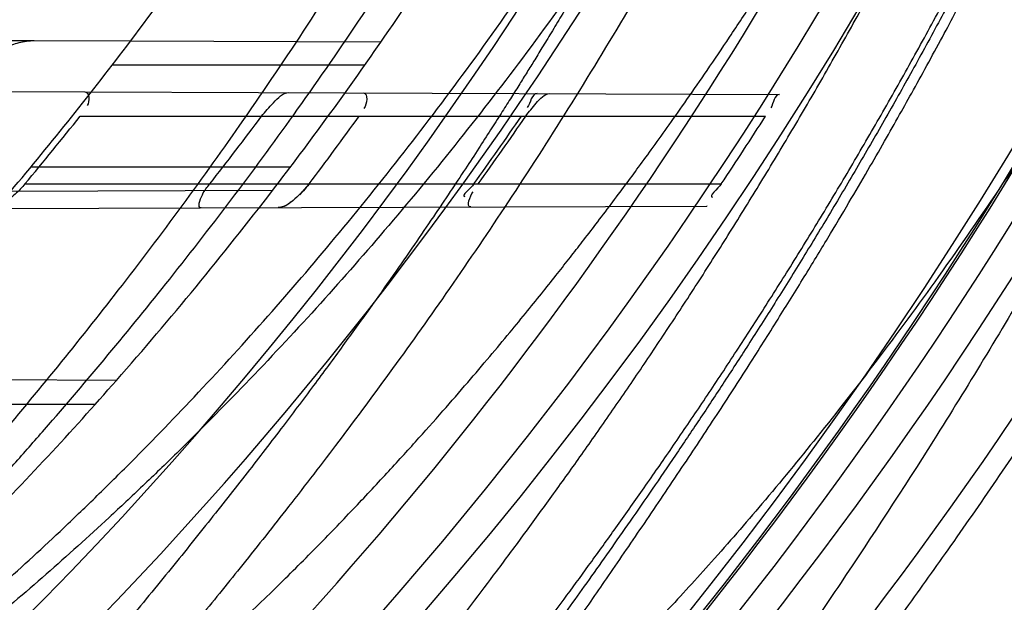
# Model space of a CAD drawing. Header units: millimetres. Extents: x 0 to 297, y 0 to 210.
# Tile 93 of 256: x 145.1397 to 145.2413, y 92.921 to 92.9811. Entities that reach past the tile are written whole.
import ezdxf

# ---------------------------------------------------------------- set-up
doc = ezdxf.new("R2010")
doc.units = ezdxf.units.MM
doc.header["$LTSCALE"] = 16.335
doc.layers.get('0').update_dxf_attribs({"linetype": 'CONTINUOUS'})
for name, color, linetype in [('01_GLOBAL', 7, 'CONTINUOUS'), ('INTFCLR_1', 7, 'CONTINUOUS'), ('INTFCLR_144815', 7, 'CONTINUOUS')]:
    doc.layers.add(name, color=color, linetype=linetype)

msp = doc.modelspace()

# ---------------------------------------------------------------- linework, layer by layer
at = {"color": 7, "linetype": 'Continuous'}
msp.add_circle((145.8748034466, 92.1344639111), 2.66, dxfattribs=at)
at = {"color": 9, "linetype": 'Continuous'}
msp.add_arc((145.8748034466, 92.1344639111), 2.6259090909, 92.9674534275, 177.0325465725, dxfattribs=at)
at = {"layer": '01_GLOBAL', "color": 7, "linetype": 'Continuous'}
msp.add_circle((145.8748034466, 92.1344639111), 2.695, dxfattribs=at)
at = {"layer": 'INTFCLR_1', "color": 9, "linetype": 'Continuous'}
for p, q in [((145.1412333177, 92.9789265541), (145.0881950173, 92.9791116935)), ((145.1769801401, 92.97880177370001), (145.1511386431, 92.9788919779)), ((145.1753095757, 92.9764096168), (145.1492506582, 92.9764096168)), ((145.1464587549, 92.97365831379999), (145.2181096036, 92.9734082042)), ((145.1459618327, 92.97115961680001), (145.2166506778, 92.97115961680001)), ((145.1676501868, 92.9659096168), (145.1408825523, 92.9659096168)), ((145.1402700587, 92.9641596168), (145.2120924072, 92.9641596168)), ((145.1657980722, 92.96347842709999), (145.1387734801, 92.96338409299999)), ((145.1365994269, 92.9616265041), (145.2106055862, 92.96188483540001)), ((145.1497089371, 92.9438969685), (145.1212081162, 92.9439964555)), ((145.14750555, 92.9414096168), (145.1186647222, 92.9414096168))]:
    msp.add_line(p, q, dxfattribs=at)
at = {"layer": 'INTFCLR_1', "color": 6, "linetype": 'Continuous'}
for p, q in [((145.1511386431, 92.9788919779), (145.1412333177, 92.9789265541)), ((145.0766160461, 92.9739021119), (145.1464587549, 92.97365831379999)), ((145.2106359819, 92.9618849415), (145.2106055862, 92.96188483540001))]:
    msp.add_line(p, q, dxfattribs=at)
at = {"layer": 'INTFCLR_1', "color": 7, "linetype": 'Continuous'}
msp.add_line((145.1695747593, 92.9641596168), (145.1685947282, 92.96305691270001), dxfattribs=at)
at = {"layer": 'INTFCLR_1', "color": 6, "linetype": 'Continuous'}
for centre, radius, start, end in [((144.8596077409, 93.1986596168), 0.4224162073, 270, 90.00000002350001), ((144.8596077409, 93.1986596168), 0.4014439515, 270, 90.00000002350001), ((144.8596077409, 93.1986596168), 0.3650864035, 319.8764540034, 322.9895536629), ((144.8596077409, 93.1986596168), 0.3860864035, 322.472557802, 325.2879487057), ((144.8593542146, 93.1983892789), 0.3657557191, 320.1784083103, 321.5917423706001), ((144.8597569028, 93.1988948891), 0.380581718, 321.9186122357, 323.2455153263), ((144.8593760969, 93.1983979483), 0.3887040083, 322.9426850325, 324.2249055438), ((144.8596156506, 93.1986711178), 0.4023581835, 324.3492726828, 325.5667879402), ((144.8597343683, 93.1988908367), 0.4027590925, 324.3517144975, 325.5679906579), ((144.8596146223, 93.1986707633), 0.4233628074, 326.3633123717, 327.4938257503), ((144.8596077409, 93.1986596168), 0.3860864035, 315.5673519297, 318.7108679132)]:
    msp.add_arc(centre, radius, start, end, dxfattribs=at)
at = {"layer": 'INTFCLR_1', "color": 9, "linetype": 'Continuous'}
for radius, start, end in [(0.3650864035, 322.9895536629, 326.7481499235), (0.3860864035, 325.2879487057, 328.7836486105), (0.3860864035, 318.7108679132, 322.472557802)]:
    msp.add_arc((144.8596077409, 93.1986596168), radius, start, end, dxfattribs=at)
at = {"layer": 'INTFCLR_1', "color": 6, "linetype": 'Continuous'}
for points, knots in [([(145.1350652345, 93.4996596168), (145.1342109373, 93.4996596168), (145.1357546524, 93.496718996), (145.1370803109, 93.4950968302), (145.1392467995, 93.49225027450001), (145.1419201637, 93.4890306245), (145.145337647, 93.4849215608), (145.149332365, 93.4801497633), (145.1536170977, 93.4749597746), (145.1578478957, 93.4697443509), (145.1617862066, 93.46477665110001), (145.1654017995, 93.46011427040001), (145.1686896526, 93.45577766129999), (145.1716611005, 93.4517737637), (145.1743369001, 93.4480934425), (145.176743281, 93.4447208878), (145.1789048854, 93.4416366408), (145.1808385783, 93.4388324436), (145.1825660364, 93.4362898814), (145.1841084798, 93.43398792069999), (145.185490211, 93.43189981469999), (145.1867189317, 93.4300221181), (145.1878098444, 93.42833769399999), (145.1887779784, 93.42682907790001), (145.1896459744, 93.4254651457), (145.1906214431, 93.4239206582), (145.191753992, 93.4221107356), (145.1928766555, 93.42029359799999), (145.1938510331, 93.4187005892), (145.1946912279, 93.4173162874), (145.1956155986, 93.415780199), (145.1966371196, 93.4140663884), (145.1977643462, 93.41215452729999), (145.1990081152, 93.4100186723), (145.2003754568, 93.4076384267), (145.201880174, 93.4049787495), (145.2035347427, 93.4020034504), (145.2053542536, 93.39866660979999), (145.2073580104, 93.3949100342), (145.2095596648, 93.3906775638), (145.2119715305, 93.3859042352), (145.214608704, 93.3805105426), (145.2174929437, 93.37438539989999), (145.220642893, 93.36739491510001), (145.2240752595, 93.35936816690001), (145.227802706, 93.35009965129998), (145.2318351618, 93.3392957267), (145.2361179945, 93.3267082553), (145.2403681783, 93.3126841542), (145.2442872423, 93.297814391), (145.2476657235, 93.2827730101), (145.2504753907, 93.2676905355), (145.2527156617, 93.25262667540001), (145.2543982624, 93.2375790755), (145.2555287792, 93.22258324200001), (145.256117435, 93.20762456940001), (145.2561708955, 93.1927266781), (145.2556951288, 93.17787585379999), (145.2546936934, 93.16307401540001), (145.2531693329, 93.1483330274), (145.2511191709, 93.1336232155), (145.2485428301, 93.1189642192), (145.2454275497, 93.1043242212), (145.2417708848, 93.0897217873), (145.2376203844, 93.07535951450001), (145.2332204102, 93.06193527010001), (145.2288852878, 93.0500177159), (145.2248596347, 93.0398394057), (145.2211587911, 93.03109336), (145.2177663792, 93.0235207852), (145.2146668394, 93.01692434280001), (145.2118379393, 93.01114230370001), (145.2092594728, 93.0060543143), (145.2069119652, 93.0015625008), (145.2047820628, 92.99759337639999), (145.2028538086, 92.9940827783), (145.2011073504, 92.9909675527), (145.1995253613, 92.98819559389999), (145.1980916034, 92.985722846), (145.1967959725, 92.9835200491), (145.1956290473, 92.9815607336), (145.1945782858, 92.97981554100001), (145.1936278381, 92.9782521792), (145.1927650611, 92.97684539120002), (145.1919665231, 92.9755535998), (145.1911689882, 92.97427311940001), (145.1903111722, 92.9729060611), (145.1893416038, 92.97137374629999), (145.1882509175, 92.9696663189), (145.1870226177, 92.9677633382), (145.1856376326, 92.96564257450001), (145.1840803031, 92.96328767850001), (145.1823329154, 92.9606826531), (145.1803729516, 92.95780619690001), (145.1781781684, 92.9546380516), (145.1757236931, 92.9511600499), (145.1729902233, 92.94736262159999), (145.1699514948, 92.94322961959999), (145.1665806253, 92.9387466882), (145.1628687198, 92.93392583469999), (145.1588145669, 92.9287817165), (145.1544498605, 92.9233761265), (145.149996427, 92.9179675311), (145.1458273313, 92.912982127), (145.1422457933, 92.9086810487), (145.1394492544, 92.9053205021), (145.1371773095, 92.9023512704), (145.1358081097, 92.9006787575), (145.134193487, 92.8976596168), (145.1350652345, 92.8976596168)], [0, 0, 0, 0, 0.0038604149, 0.007501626, 0.0124785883, 0.0188917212, 0.0268498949, 0.0364677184, 0.0470694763, 0.05724446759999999, 0.0668187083, 0.0757144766, 0.08390537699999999, 0.0914099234, 0.09824517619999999, 0.1044667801, 0.1101313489, 0.1152642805, 0.1198589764, 0.1240215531, 0.1277856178, 0.1311734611, 0.1341617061, 0.1368541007, 0.1392736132, 0.1414672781, 0.1451087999, 0.148921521, 0.1511192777, 0.1535471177, 0.1562389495, 0.1592204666, 0.1625628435, 0.1662680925, 0.1703891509, 0.1749670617, 0.1800766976, 0.185772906, 0.1921414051, 0.1993155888, 0.2073311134, 0.2163077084, 0.2264451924, 0.2379233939, 0.2509534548, 0.2658909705, 0.2830621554, 0.3030578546, 0.3259639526, 0.3492662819, 0.3725305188, 0.395610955, 0.4185782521, 0.4413347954, 0.4640172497, 0.4865192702, 0.5089682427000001, 0.5313242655, 0.5536477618, 0.5759939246, 0.5982772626, 0.6207472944, 0.6432362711, 0.6658996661, 0.6887559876, 0.7107777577, 0.7297237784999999, 0.7460531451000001, 0.7602331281, 0.7726347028, 0.7835467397, 0.7931663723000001, 0.8017211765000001, 0.8093215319, 0.8160683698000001, 0.8220757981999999, 0.8274205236, 0.83220661, 0.8364980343, 0.8403367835, 0.8437547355, 0.8468031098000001, 0.8495420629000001, 0.8520223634, 0.8542604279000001, 0.8564046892, 0.8588391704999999, 0.8615533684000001, 0.8645986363, 0.8679945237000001, 0.8717882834, 0.8760445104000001, 0.8807522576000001, 0.8859628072, 0.8917731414, 0.8981681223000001, 0.9051985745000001, 0.9129160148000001, 0.9213486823, 0.930543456, 0.9404096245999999, 0.9509435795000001, 0.9619432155, 0.9720502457, 0.9803711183, 0.9870628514, 0.9922716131, 0.9960607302, 1, 1, 1, 1]), ([(145.1350652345, 92.8976596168), (145.1360387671, 92.8976596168), (145.1377271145, 92.8987973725), (145.1403228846, 92.9003600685), (145.1432989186, 92.90252257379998), (145.1469787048, 92.9053401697), (145.1513602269, 92.908937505), (145.156189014, 92.9131306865), (145.1610884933, 92.9176135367), (145.16571304, 92.9220446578), (145.1699506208, 92.9262668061), (145.1738079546, 92.93025140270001), (145.1773032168, 92.9339784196), (145.1804624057, 92.93744342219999), (145.1833068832, 92.9406452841), (145.1858602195, 92.9435862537), (145.1881553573, 92.9462860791), (145.1902110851, 92.9487505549), (145.1920499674, 92.95099242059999), (145.1936917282, 92.95302517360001), (145.195161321, 92.95487020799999), (145.1964960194, 92.95656687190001), (145.197810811, 92.9582571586), (145.1992115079, 92.9600798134), (145.2006985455, 92.9620412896), (145.2021699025, 92.9640097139), (145.203615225, 92.9659689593), (145.2051191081, 92.96803560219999), (145.2067839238, 92.9703578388), (145.2086446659, 92.97299707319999), (145.2107239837, 92.976003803), (145.2130437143, 92.9794328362), (145.2156231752, 92.9833409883), (145.2184823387, 92.9877982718), (145.2216518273, 92.99290263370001), (145.2251614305, 92.9987667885), (145.229038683, 93.00552838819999), (145.2333125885, 93.0133695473), (145.2380078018, 93.0225036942), (145.2431555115, 93.03325044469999), (145.2486552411, 93.04576276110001), (145.2541538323, 93.05964751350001), (145.2592951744, 93.0742866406), (145.2638614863, 93.0891255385), (145.2678132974, 93.10401926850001), (145.2711637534, 93.1189518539), (145.2739112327, 93.1338443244), (145.2760779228, 93.14873712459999), (145.2776685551, 93.1635668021), (145.2786982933, 93.17835697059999), (145.2791763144, 93.1930929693), (145.2791102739, 93.20777733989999), (145.2785051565, 93.2224188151), (145.2773642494, 93.2370081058), (145.2756872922, 93.2515514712), (145.2734729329, 93.2660467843), (145.2707211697, 93.28047186), (145.2674209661, 93.2948590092), (145.2635667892, 93.3091902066), (145.259139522, 93.3234820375), (145.254151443, 93.33766185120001), (145.2488018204, 93.351194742), (145.2434345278, 93.3634522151), (145.238408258, 93.3740016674), (145.2338248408, 93.38297495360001), (145.2296571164, 93.3906774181), (145.2258775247, 93.3973229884), (145.2224553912, 93.4030908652), (145.2193628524, 93.40811759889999), (145.216567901, 93.41251817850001), (145.2140471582, 93.4163762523), (145.2117761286, 93.4197682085), (145.209737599, 93.422748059), (145.2079066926, 93.42537326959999), (145.20627007, 93.4276809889), (145.2048016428, 93.4297213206), (145.203482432, 93.43153041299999), (145.202221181, 93.4332394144), (145.2009100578, 93.4349957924), (145.1994654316, 93.43690657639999), (145.1979774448, 93.438847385), (145.1964846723, 93.44076776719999), (145.1949729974, 93.4426876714), (145.1933137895, 93.4447656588), (145.1914604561, 93.4470505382), (145.1893845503, 93.4495659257), (145.1870661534, 93.45232249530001), (145.1844777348, 93.45533473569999), (145.1815962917, 93.45861035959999), (145.1783918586, 93.4621590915), (145.174841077, 93.46597939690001), (145.1709238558, 93.47006182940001), (145.1666153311, 93.47439075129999), (145.1619164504, 93.47892812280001), (145.1569054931, 93.4835493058), (145.1519289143, 93.48790146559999), (145.1473729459, 93.4916672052), (145.1435388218, 93.4946187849), (145.1404516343, 93.4968744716), (145.1377826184, 93.49848721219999), (145.1360568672, 93.4996596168), (145.1350652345, 93.4996596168)], [0, 0, 0, 0, 0.0042187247, 0.0081401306, 0.0133978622, 0.0200459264, 0.0282638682, 0.0379443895, 0.0477615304, 0.05703690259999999, 0.0656973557, 0.0736821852, 0.0810680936, 0.0878383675, 0.0940009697, 0.0996271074, 0.1047154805, 0.1093563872, 0.1135342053, 0.1172803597, 0.1206792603, 0.1237557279, 0.1266349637, 0.1299589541, 0.1337168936, 0.1373013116, 0.1406085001, 0.1442672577, 0.148377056, 0.1529904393, 0.1582606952, 0.164218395, 0.1709303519, 0.1785521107, 0.1871652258, 0.1969659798, 0.2081658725, 0.2209392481, 0.2356613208, 0.2526660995, 0.2725685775, 0.2948769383, 0.3173640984, 0.3397873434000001, 0.3621386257, 0.3841211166, 0.4060891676, 0.4277469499, 0.4493218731, 0.470705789, 0.4919793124, 0.5131981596, 0.5343255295, 0.5554668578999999, 0.5765984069, 0.5977513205, 0.6189954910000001, 0.6402209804, 0.6617015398, 0.6832900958, 0.7050415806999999, 0.7268239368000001, 0.7463339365, 0.7630160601, 0.7774553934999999, 0.7899931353, 0.8009638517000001, 0.8105830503, 0.8190545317, 0.8265380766, 0.8331730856, 0.8390248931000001, 0.8442268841, 0.8488182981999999, 0.8528943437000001, 0.8564866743, 0.8597116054, 0.8625968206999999, 0.8656908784, 0.8692094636, 0.8729771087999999, 0.8762884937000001, 0.879749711, 0.8835661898, 0.8878115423, 0.8924986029, 0.8976989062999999, 0.9034198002, 0.9097088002, 0.9166034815, 0.9241390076, 0.9323094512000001, 0.9411199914, 0.9506041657, 0.9606137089, 0.9706541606, 0.9792553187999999, 0.9862062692, 0.9916647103, 0.9957028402, 1, 1, 1, 1]), ([(145.1412333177, 92.9789265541), (145.1406944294, 92.9789284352), (145.1396422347, 92.97876100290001), (145.1381871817, 92.9782535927), (145.1368085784, 92.97751847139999), (145.1359792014, 92.9768472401), (145.1356249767, 92.9764096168)], [0, 0, 0, 0, 0.256782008, 0.5014535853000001, 0.7317217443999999, 1, 1, 1, 1]), ([(145.1646816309, 92.97115961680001), (145.1650489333, 92.97165142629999), (145.1658699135, 92.97250646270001), (145.1668640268, 92.9735870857), (145.1675019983, 92.9735848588)], [0, 0, 0, 0, 0.4903558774, 1, 1, 1, 1]), ([(145.1919291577, 92.97115961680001), (145.1922500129, 92.9716276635), (145.1929667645, 92.9724332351), (145.193839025, 92.9734929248), (145.194419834, 92.9734908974)], [0, 0, 0, 0, 0.4941877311, 1, 1, 1, 1]), ([(145.1402700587, 92.9641596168), (145.1399619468, 92.9637900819), (145.139279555, 92.9630838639), (145.1380988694, 92.96218059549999), (145.1371380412, 92.9616283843), (145.1365994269, 92.9616265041)], [0, 0, 0, 0, 0.3185512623, 0.6433889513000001, 1, 1, 1, 1]), ([(145.1584538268, 92.9617027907), (145.1580035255, 92.96170121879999), (145.1586083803, 92.96333856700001), (145.1590498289, 92.9638068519), (145.1593262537, 92.9641596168)], [0, 0, 0, 0, 0.5011892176, 1, 1, 1, 1])]:
    msp.add_open_spline(points, degree=3, knots=knots, dxfattribs=at)
at = {"layer": 'INTFCLR_1', "color": 9, "linetype": 'Continuous'}
for points, knots in [([(145.212649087, 93.3291841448), (145.2158606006, 93.32000478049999), (145.2216925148, 93.3011419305), (145.227244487, 93.2768964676), (145.2299856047, 93.2607035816), (145.2310878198, 93.25306455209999), (145.2317778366, 93.2479244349), (145.2334659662, 93.23376490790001), (145.2350886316, 93.2104154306), (145.2348602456, 93.1869830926), (145.2340091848, 93.1726576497), (145.2336200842, 93.16742997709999), (145.2329629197, 93.1596496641), (145.2311506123, 93.1430826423), (145.226931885, 93.1181043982), (145.2217743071, 93.0973620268), (145.21827327, 93.08545778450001), (145.2168531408, 93.08078963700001), (145.2142959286, 93.0727821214), (145.2088936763, 93.057325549), (145.2002622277, 93.03625645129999), (145.191382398, 93.0181651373), (145.1856550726, 93.0076054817), (145.1835773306, 93.0038810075), (145.1804900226, 92.9984473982), (145.1738400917, 92.9872483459), (145.1632874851, 92.971132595), (145.150351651, 92.9535411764), (145.1410235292, 92.94206533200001), (145.1356460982, 92.935766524), (145.133618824, 92.9334156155), (145.1301975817, 92.9295053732), (145.1238773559, 92.9224693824), (145.116999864, 92.9151404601), (145.1107938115, 92.9086516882), (145.1070749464, 92.9047482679), (145.1041227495, 92.9015610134), (145.102218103, 92.89935461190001), (145.1011689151, 92.89795985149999), (145.1007337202, 92.8972197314), (145.1004699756, 92.8966887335), (145.1005812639, 92.8959977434), (145.1020539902, 92.8962982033), (145.1036740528, 92.8970747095), (145.1066075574, 92.8986606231), (145.1094057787, 92.90044308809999), (145.1117034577, 92.9019742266), (145.1131778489, 92.902988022), (145.1156556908, 92.9047222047), (145.1196186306, 92.9076236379), (145.1251563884, 92.91192845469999), (145.1334349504, 92.9187409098), (145.1408444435, 92.92538609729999), (145.1473278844, 92.9316038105), (145.1519747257, 92.9361897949), (145.1603493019, 92.94482450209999), (145.1722854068, 92.9582894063), (145.1863008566, 92.9761921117), (145.1963364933, 92.9908581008), (145.2023017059, 93.0003963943), (145.2045040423, 93.0040202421), (145.2078179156, 93.0095804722), (145.2148947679, 93.0220651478), (145.2249952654, 93.0423300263), (145.2319439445, 93.0592659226), (145.2351676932, 93.0680380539)], [0, 0, 0, 0, 0.0419354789, 0.08505031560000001, 0.1071497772, 0.1127379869, 0.1183317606, 0.1295131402, 0.1742263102, 0.2191466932, 0.230445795, 0.2361065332, 0.241751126, 0.2641147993, 0.3079545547, 0.3508736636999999, 0.3561840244, 0.3614616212, 0.3719139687, 0.3924297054, 0.4320526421, 0.4700131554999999, 0.4792642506, 0.483852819, 0.4884035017, 0.5062126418, 0.5400088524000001, 0.5714206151, 0.6003317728, 0.6037560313, 0.6071340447, 0.6137178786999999, 0.6261602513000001, 0.6479155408, 0.6570536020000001, 0.6648783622, 0.6711643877, 0.6757843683, 0.6774462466, 0.6786751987, 0.6794900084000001, 0.6799813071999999, 0.6813020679, 0.6842478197, 0.6888651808, 0.6950795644, 0.6987591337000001, 0.70073729, 0.7027989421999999, 0.7117993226, 0.7219139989, 0.7330405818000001, 0.7580265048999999, 0.7648041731, 0.7717766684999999, 0.7861782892, 0.816667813, 0.8493175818, 0.8841610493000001, 0.8932352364, 0.8978283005, 0.9024468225, 0.9211469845, 0.9596997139, 1, 1, 1, 1]), ([(145.1053256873, 92.89765960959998), (145.1051880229, 92.89765962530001), (145.1048509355, 92.897726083), (145.1048682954, 92.89833203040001), (145.1052289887, 92.89895544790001), (145.1058526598, 92.8998820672), (145.1068032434, 92.9010353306), (145.1086356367, 92.9031125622), (145.110803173, 92.9053838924), (145.113215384, 92.90786955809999), (145.1159839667, 92.9106973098), (145.1217014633, 92.91652117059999), (145.1287122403, 92.92380461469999), (145.1351564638, 92.9308006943), (145.1386445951, 92.9346890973), (145.1407113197, 92.9370268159), (145.1461908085, 92.9432875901), (145.1556953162, 92.95469486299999), (145.1688811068, 92.972191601), (145.1796415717, 92.9882287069), (145.1864241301, 92.99937733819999), (145.1895721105, 93.0047852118), (145.1916900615, 93.00849100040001), (145.1975256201, 93.0189931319), (145.2065751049, 93.0369888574), (145.2153782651, 93.057964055), (145.2208882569, 93.0733543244), (145.2234958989, 93.0813260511), (145.2249438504, 93.0859728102), (145.2285119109, 93.09781736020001), (145.2337695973, 93.1184588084), (145.2380725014, 93.143329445), (145.2399207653, 93.159825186), (145.2405908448, 93.1675708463), (145.2409875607, 93.1727748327), (145.241855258, 93.1870348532), (145.2420882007, 93.2103641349), (145.2404334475, 93.2336088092), (145.2387124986, 93.2477021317), (145.238008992, 93.2528187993), (145.2368850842, 93.26042393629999), (145.2340893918, 93.2765480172), (145.2284266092, 93.3006887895), (145.222482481, 93.3194563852), (145.2192099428, 93.32858819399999)], [0, 0, 0, 0, 0.0008731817, 0.001718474, 0.0032338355, 0.0055641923, 0.008732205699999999, 0.0127298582, 0.0231213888, 0.0286463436, 0.0346993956, 0.04822263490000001, 0.0804125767, 0.0988155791, 0.1085508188, 0.1135449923, 0.1186070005, 0.1613231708, 0.2076862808, 0.2575123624, 0.2837454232, 0.2904461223, 0.2972015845, 0.3108183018, 0.3666504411, 0.4248609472, 0.4549769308, 0.4703146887, 0.4780576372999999, 0.4858477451, 0.5487776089, 0.6130123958, 0.6457680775, 0.6540347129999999, 0.6623246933, 0.6788711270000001, 0.74464742, 0.8101273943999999, 0.8265053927, 0.8346996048, 0.8428861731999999, 0.8752668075, 0.9384714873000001, 1, 1, 1, 1]), ([(145.2417743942, 93.06876110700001), (145.2384946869, 93.0600313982), (145.2314239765, 93.0431758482), (145.2211560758, 93.0230253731), (145.2139644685, 93.01061371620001), (145.2105957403, 93.00508387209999), (145.2083561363, 93.0014784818), (145.2022867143, 92.99198354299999), (145.1920758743, 92.97738489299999), (145.1778239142, 92.9595722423), (145.1656903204, 92.9461771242), (145.1571787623, 92.9375867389), (145.152454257, 92.9330221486), (145.1458582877, 92.9268290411), (145.1383224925, 92.92021131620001), (145.1299078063, 92.91342792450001), (145.1242775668, 92.90913892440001), (145.1202493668, 92.9062472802), (145.1177315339, 92.9045188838), (145.1162319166, 92.903506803), (145.1129973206, 92.9013965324), (145.1096283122, 92.8992880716), (145.106516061, 92.89792072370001), (145.1056598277, 92.8976595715), (145.1053256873, 92.89765960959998)], [0, 0, 0, 0, 0.1254333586, 0.2455838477, 0.3039242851, 0.3183395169, 0.3326778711, 0.3610127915, 0.4699119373, 0.572102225, 0.6676664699, 0.7128530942, 0.7347412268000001, 0.7560248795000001, 0.8345501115, 0.8695520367, 0.9013904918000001, 0.9297392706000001, 0.9362356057, 0.9424699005, 0.9540693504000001, 0.9882335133, 0.9955056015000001, 1, 1, 1, 1])]:
    msp.add_open_spline(points, degree=3, knots=knots, dxfattribs=at)
at = {"layer": 'INTFCLR_1', "color": 6, "linetype": 'Continuous'}
for points in [[(145.1464587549, 92.97365831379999), (145.1469283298, 92.9736566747), (145.1469774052, 92.972635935), (145.1466856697, 92.97226797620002)], [(145.1751722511, 92.97355808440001), (145.1757076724, 92.97355621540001), (145.1755501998, 92.9723875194), (145.1752371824, 92.97195312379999)], [(145.1931048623, 92.9734954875), (145.192513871, 92.9734975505), (145.1924184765, 92.9725331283), (145.1920843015, 92.97204568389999)], [(145.2181096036, 92.9734082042), (145.2175494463, 92.9734101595), (145.2174902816, 92.97247455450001), (145.2171892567, 92.972002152)], [(145.1865658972, 92.9641596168), (145.1862600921, 92.96373327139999), (145.1851265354, 92.9628767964), (145.1856512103, 92.96287862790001)], [(145.2120924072, 92.9641596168), (145.2117928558, 92.9637093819), (145.2106562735, 92.9628048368), (145.2111970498, 92.96280672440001)], [(145.1862536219, 92.9617998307), (145.185728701, 92.9617979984), (145.1861927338, 92.9629288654), (145.1864986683, 92.9633554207)]]:
    msp.add_open_spline(points, degree=3, dxfattribs=at)
at = {"layer": 'INTFCLR_1', "color": 7, "linetype": 'Continuous'}
msp.add_open_spline([(145.169574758, 92.96415961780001), (145.1692055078, 92.96367030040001), (145.1682938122, 92.9627413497), (145.1671298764, 92.96172246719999), (145.1663914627, 92.9617304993)], degree=3, knots=[0, 0, 0, 0, 0.4535871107, 1, 1, 1, 1], dxfattribs=at)
msp.add_open_spline([(145.1679234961, 92.962474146), (145.1675418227, 92.96218136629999), (145.1671445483, 92.9617722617), (145.1666635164, 92.9617705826)], degree=3, dxfattribs=at)
at = {"layer": 'INTFCLR_144815', "color": 6, "linetype": 'Continuous'}
for radius in [0.4466793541, 0.4256665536]:
    msp.add_circle((144.8596077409, 93.1986596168), radius, dxfattribs=at)
for radius, start, end in [(0.6157754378, 313.9937911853, 154.5150993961), (0.5947754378, 312.9543589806, 154.5144414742), (0.5751005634, 282.2440355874, 71.2863570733), (0.4627266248, 45.0000000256, 314.9999999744), (0.4618985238, 44.999999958, 315.000000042), (0.461229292, 44.99999997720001, 315.0000000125), (0.4537777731, 308.490992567, 51.50900743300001), (0.4747905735, 316.9838592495, 43.0161407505), (0.4480128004, 313.9992414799, 46.00075850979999), (0.4169682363, 295.6072723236, 334.3927276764), (0.3959554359, 297.0737153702, 332.9262846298)]:
    msp.add_arc((144.8596077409, 93.1986596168), radius, start, end, dxfattribs=at)
at = {"layer": 'INTFCLR_144815', "color": 9, "linetype": 'Continuous'}
for centre, radius, start, end in [((144.8596077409, 93.1986596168), 0.5712784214, 292.4997540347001, 54.0964566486), ((144.8596102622, 93.19866079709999), 0.5153523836, 292.4997540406, 54.09645665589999), ((144.8596257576, 93.1986639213), 0.5066391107, 311.2505121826, 48.7494878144), ((144.859607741, 93.1986596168), 0.4617768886, 314.0862202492, 45.9137797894), ((144.8596077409, 93.1986596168), 0.450734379, 313.8592910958, 46.1407088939), ((144.8596077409, 93.1986596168), 0.4477854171, 314.0319604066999, 45.9680396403), ((144.8596077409, 93.1986596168), 0.5830188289, 203.8266800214, 313.0809380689), ((144.8596077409, 93.1986596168), 0.590019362, 203.8278898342, 312.5732768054), ((144.8596077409, 93.1986596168), 0.6110177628, 203.8266800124, 319.1799903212)]:
    msp.add_arc(centre, radius, start, end, dxfattribs=at)
at = {"layer": 'INTFCLR_144815', "color": 6, "linetype": 'Continuous'}
for points, knots in [([(145.1715348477, 92.8871597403), (145.1712150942, 92.887165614), (145.1712119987, 92.888398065), (145.1717859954, 92.8890887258), (145.1723169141, 92.8900495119), (145.1728921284, 92.8909093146), (145.1735763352, 92.8919125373), (145.1743814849, 92.8930382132), (145.17530592, 92.89429876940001), (145.1763525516, 92.89569628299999), (145.1775225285, 92.8972363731), (145.1788179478, 92.8989246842), (145.1802417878, 92.90076905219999), (145.1817966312, 92.902777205), (145.1834827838, 92.9049546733), (145.1852973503, 92.907303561), (145.1872357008, 92.90982438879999), (145.189295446, 92.9125211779), (145.1914790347, 92.9154049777), (145.1937896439, 92.9184888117), (145.1962240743, 92.9217782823), (145.1987743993, 92.92527328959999), (145.2014309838, 92.9289717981), (145.2041860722, 92.9328747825), (145.2070298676, 92.9369806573), (145.2099514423, 92.9412863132), (145.2129388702, 92.94578706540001), (145.215979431, 92.95047669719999), (145.2190598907, 92.95534762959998), (145.2221667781, 92.9603911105), (145.2252866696, 92.9655974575), (145.2284064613, 92.9709563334), (145.2315136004, 92.9764570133), (145.2345962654, 92.98208862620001), (145.2376434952, 92.98784036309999), (145.2406452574, 92.99370162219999), (145.2435925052, 92.99966217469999), (145.2464771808, 93.005712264), (145.2492921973, 93.01184268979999), (145.2520314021, 93.01804486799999), (145.2546894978, 93.0243108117), (145.2572619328, 93.0306330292), (145.2597453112, 93.03700571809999), (145.2621317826, 93.0434101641), (145.2644188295, 93.0498389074), (145.2666074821, 93.05629353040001), (145.2687002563, 93.0627819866), (145.2706975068, 93.0693065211), (145.2725965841, 93.0758590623), (145.2743963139, 93.08243582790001), (145.2760946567, 93.0890285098), (145.2776905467, 93.0956308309), (145.2791843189, 93.1022416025), (145.2805765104, 93.10886063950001), (145.2818676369, 93.1154879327), (145.2830580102, 93.12212274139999), (145.2841477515, 93.12876325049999), (145.2851369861, 93.1354072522), (145.2860260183, 93.1420534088), (145.2868152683, 93.14870134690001), (145.2875051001, 93.1553505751), (145.2880958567, 93.16200073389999), (145.2885878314, 93.1686513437), (145.2889813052, 93.17530234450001), (145.289276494, 93.18195348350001), (145.2894735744, 93.1886048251), (145.2895726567, 93.1952561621), (145.2895738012, 93.20190757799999), (145.2894770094, 93.20855889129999), (145.2892822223, 93.2152102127), (145.2889893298, 93.2218613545), (145.2885981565, 93.228512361), (145.2881084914, 93.23516293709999), (145.2875200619, 93.2418129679), (145.2868325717, 93.24846205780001), (145.2860456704, 93.2551099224), (145.2851589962, 93.26175603), (145.2841721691, 93.2683997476), (145.2830848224, 93.2750402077), (145.2818965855, 93.2816764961), (145.2806070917, 93.2883076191), (145.2792161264, 93.2949318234), (145.2777236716, 93.3015466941), (145.27612979, 93.30814986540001), (145.2744344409, 93.314739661), (145.2726374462, 93.3213150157), (145.2707388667, 93.3278740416), (145.2687392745, 93.3344133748), (145.2666397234, 93.34092869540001), (145.2644415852, 93.34741542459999), (145.2621464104, 93.3538691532), (145.2597562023, 93.3602849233), (145.2572735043, 93.3666571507), (145.2547014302, 93.37297970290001), (145.2520437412, 93.3792458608), (145.2493049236, 93.3854482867), (145.2464902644, 93.3915790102), (145.2436059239, 93.39762942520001), (145.240658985, 93.4035903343), (145.2376574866, 93.4094520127), (145.2346104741, 93.4152042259), (145.231527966, 93.4208363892), (145.2284209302, 93.42633767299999), (145.2253011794, 93.4316972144), (145.2221812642, 93.4369042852), (145.2190742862, 93.44194854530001), (145.2159936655, 93.44682031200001), (145.2129528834, 93.4515108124), (145.209965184, 93.45601244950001), (145.207043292, 93.4603189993), (145.2041991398, 93.4644257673), (145.2014436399, 93.4683296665), (145.1987864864, 93.47202925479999), (145.1962360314, 93.47552468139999), (145.1937992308, 93.47881756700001), (145.1914816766, 93.48191080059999), (145.1892876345, 93.484808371), (145.1872201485, 93.487515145), (145.1852811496, 93.49003667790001), (145.1834716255, 93.49237897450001), (145.1817917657, 93.4945483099), (145.1802410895, 93.4965510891), (145.1788186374, 93.4983936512), (145.1775230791, 93.5000821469), (145.1763528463, 93.5016225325), (145.1753062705, 93.5030200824), (145.1743814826, 93.5042807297), (145.1735770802, 93.50540657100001), (145.1728902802, 93.5064096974), (145.1723225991, 93.507270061), (145.1718630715, 93.5080606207), (145.171402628, 93.5088026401), (145.1710534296, 93.51015065), (145.1715348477, 93.5101594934)], [0, 0, 0, 0, 0.0014103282, 0.0032894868, 0.0045784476, 0.006109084, 0.0078878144, 0.009921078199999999, 0.0122159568, 0.0147800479, 0.0176210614, 0.0207450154, 0.0241645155, 0.0278962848, 0.0319450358, 0.0363094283, 0.0409856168, 0.0459681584, 0.0512740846, 0.0569372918, 0.0629614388, 0.06932079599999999, 0.0760170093, 0.0830428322, 0.09038864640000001, 0.09804223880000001, 0.1059886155, 0.1142106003, 0.1226891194, 0.1314036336, 0.1403327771, 0.1494548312, 0.1587482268, 0.1681920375, 0.1777662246, 0.1874518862, 0.1972313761, 0.2070885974, 0.2170088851, 0.2269790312, 0.2369874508, 0.247023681, 0.2570780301, 0.2671479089, 0.2771627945, 0.2871678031, 0.297203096, 0.3072268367, 0.3172573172, 0.3272873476, 0.3372951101, 0.3472786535, 0.3572404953, 0.3671820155, 0.3771057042, 0.38701475, 0.3969071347, 0.4067804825, 0.4166362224, 0.4264761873, 0.4363022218, 0.4461151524, 0.4559173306, 0.4657100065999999, 0.4754958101, 0.4852761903, 0.4950537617, 0.5048299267, 0.514607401, 0.5243876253, 0.5341732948, 0.5439658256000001, 0.5537677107, 0.5635801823, 0.5734055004, 0.5832449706, 0.5931003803, 0.6029729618, 0.6128636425, 0.6227732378, 0.6327028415, 0.6426530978, 0.6526214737, 0.6626060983, 0.6726078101, 0.6826271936, 0.6926651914, 0.7027189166, 0.7127821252, 0.7228511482, 0.7329216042, 0.7429877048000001, 0.7530428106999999, 0.7630790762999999, 0.7730874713, 0.7830577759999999, 0.7929782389, 0.8028356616, 0.8126154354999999, 0.8223014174, 0.8318761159, 0.8413205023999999, 0.8506146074, 0.8597374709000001, 0.8686675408, 0.8773831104, 0.8858627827, 0.8940860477, 0.9020337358, 0.9096886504, 0.9170358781, 0.9240630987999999, 0.9307608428, 0.9371226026, 0.9431446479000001, 0.9488258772, 0.9541674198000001, 0.9591725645, 0.9638462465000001, 0.9681947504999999, 0.9722253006, 0.9759458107, 0.979364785, 0.9824904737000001, 0.9853313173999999, 0.9878955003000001, 0.9901906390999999, 0.9922241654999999, 0.994002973, 0.9955336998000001, 0.9968227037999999, 0.9978766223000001, 1, 1, 1, 1]), ([(145.1816919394, 93.4996596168), (145.1813689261, 93.4996596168), (145.181354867, 93.4984164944), (145.1818990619, 93.4977049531), (145.1824036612, 93.4967241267), (145.1829511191, 93.4958450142), (145.1836029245, 93.49481997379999), (145.1843702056, 93.4936699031), (145.1852510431, 93.4923828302), (145.1862478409, 93.4909569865), (145.1873615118, 93.4893868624), (145.1885933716, 93.48766759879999), (145.1899443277, 93.4857938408), (145.1914151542, 93.48376000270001), (145.1930061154, 93.48156053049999), (145.1947171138, 93.47918971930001), (145.1965473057, 93.47664219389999), (145.1984952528, 93.47391268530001), (145.2005585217, 93.47099658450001), (145.2027337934, 93.46788981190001), (145.2050166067, 93.46458923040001), (145.207401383, 93.4610926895), (145.2098813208, 93.4573992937), (145.2124484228, 93.45350951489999), (145.2150935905, 93.44942523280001), (145.2178067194, 93.44514979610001), (145.2205768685, 93.4406879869), (145.2233924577, 93.436045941), (145.2262415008, 93.43123100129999), (145.2291118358, 93.4262515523), (145.2319913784, 93.42111677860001), (145.2348683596, 93.4158364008), (145.2377314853, 93.4104204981), (145.2405700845, 93.4048793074), (145.2433742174, 93.39922304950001), (145.2461347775, 93.3934617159), (145.2488435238, 93.3876049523), (145.2514930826, 93.381661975), (145.2540769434, 93.37564147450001), (145.2565894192, 93.3695515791), (145.2590255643, 93.3633999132), (145.2613812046, 93.35719337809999), (145.2636527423, 93.3509384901), (145.2658372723, 93.34464092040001), (145.2679322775, 93.3383061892), (145.2699358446, 93.3319388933), (145.2718463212, 93.32554360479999), (145.2736625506, 93.3191239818), (145.275383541, 93.3126837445), (145.2770086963, 93.30622572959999), (145.2785375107, 93.29975290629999), (145.2799697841, 93.29326740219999), (145.281305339, 93.2867715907), (145.282544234, 93.2802670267), (145.2836865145, 93.2737555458), (145.2847323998, 93.2672381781), (145.285682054, 93.2607163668), (145.2865357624, 93.2541907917), (145.2872937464, 93.2476625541), (145.2879563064, 93.24113198), (145.2885236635, 93.2345999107), (145.2889960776, 93.22806647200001), (145.2893737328, 93.22153232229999), (145.2896568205, 93.2149974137), (145.2898454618, 93.208462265), (145.2899397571, 93.20192674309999), (145.2899397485, 93.1953913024), (145.2898454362, 93.18885579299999), (145.2896567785, 93.1823206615), (145.2893736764, 93.175785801), (145.2889960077, 93.1692516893), (145.2885235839, 93.1627183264), (145.2879562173, 93.1561863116), (145.2872936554, 93.1496558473), (145.2865356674, 93.1431276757), (145.2856819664, 93.136602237), (145.2847323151, 93.130080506), (145.283686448, 93.1235632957), (145.2825441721, 93.1170518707), (145.2813053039, 93.1105474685), (145.2799697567, 93.1040517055), (145.2785375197, 93.0975663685), (145.277008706, 93.091093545), (145.2753835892, 93.0846356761), (145.2736625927, 93.0781954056), (145.2718464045, 93.07177591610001), (145.2699359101, 93.0653805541), (145.2679323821, 93.0590133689), (145.2658373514, 93.05267854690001), (145.2636528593, 93.0463810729), (145.2613812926, 93.04012609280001), (145.2590256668, 93.03391958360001), (145.2565895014, 93.0277678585), (145.2540770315, 93.0216779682), (145.2514931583, 93.01565743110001), (145.2488435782, 93.00971440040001), (145.2461348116, 93.0038575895), (145.2433742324, 92.99809621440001), (145.2405700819, 92.9924399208), (145.2377314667, 92.9868986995), (145.2348683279, 92.98148277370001), (145.2319913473, 92.9762023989), (145.2291118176, 92.97106764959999), (145.2262415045, 92.9660882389), (145.2233924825, 92.9612733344), (145.220576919, 92.95663132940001), (145.2178068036, 92.95216957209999), (145.2150937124, 92.9478941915), (145.2124485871, 92.9438099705), (145.2098815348, 92.9399202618), (145.2074016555, 92.9362269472), (145.2050169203, 92.9327304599), (145.2027341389, 92.9294299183), (145.2005588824, 92.9263231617), (145.1984956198, 92.92340706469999), (145.1965476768, 92.9206775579), (145.1947174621, 92.918129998), (145.1930064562, 92.91575917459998), (145.1914154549, 92.9135596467), (145.1899446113, 92.91152578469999), (145.1885936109, 92.9096519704), (145.1873617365, 92.9079326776), (145.1862480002, 92.9063625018), (145.1852512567, 92.9049366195), (145.1843701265, 92.90364951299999), (145.1836036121, 92.902499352), (145.1829493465, 92.90147443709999), (145.1824091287, 92.9005947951), (145.1819724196, 92.8997882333), (145.1815362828, 92.8990246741), (145.1812048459, 92.8976596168), (145.1816919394, 92.8976596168)], [0, 0, 0, 0, 0.0014863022, 0.0034583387, 0.00480742, 0.0064070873, 0.008263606, 0.0103831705, 0.0127725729, 0.0154385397, 0.018388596, 0.0216299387, 0.0251705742, 0.0290176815, 0.0331791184, 0.0376612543, 0.0424708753, 0.0476126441, 0.053091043, 0.05890788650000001, 0.0650637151, 0.071556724, 0.0783824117, 0.08553378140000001, 0.09300120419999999, 0.1007725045, 0.1088330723, 0.1171662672, 0.125753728, 0.1345758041, 0.1436120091, 0.1528416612, 0.1622443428, 0.1717998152, 0.1814887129, 0.1912927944, 0.2011949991, 0.2111795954, 0.2212322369, 0.2313400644, 0.2414915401, 0.251676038, 0.2618853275, 0.272110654, 0.2823462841, 0.2925853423, 0.3028240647, 0.3130572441, 0.3232827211, 0.3334966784, 0.3436983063, 0.353884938, 0.364056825, 0.3742120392, 0.3843517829, 0.3944749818, 0.4045834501, 0.4146764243, 0.4247563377, 0.4348229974, 0.4448791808, 0.4549248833, 0.4649631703, 0.4749943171, 0.4850215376, 0.4950452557, 0.505068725, 0.5150924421, 0.5251196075, 0.5351507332, 0.5451888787, 0.5552345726, 0.5652905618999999, 0.5753571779, 0.5854368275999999, 0.5955298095, 0.6056379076, 0.615761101, 0.6259004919, 0.6360558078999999, 0.6462271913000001, 0.6564139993, 0.6666151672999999, 0.6768294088, 0.6870543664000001, 0.6972879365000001, 0.7075261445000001, 0.7177656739, 0.7280008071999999, 0.7382265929, 0.7484354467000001, 0.7586203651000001, 0.7687717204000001, 0.7788795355, 0.7889322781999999, 0.7989169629, 0.8088192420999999, 0.8186233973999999, 0.8283123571, 0.8378678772, 0.8472706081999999, 0.8565002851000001, 0.8655364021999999, 0.8743584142, 0.8829458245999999, 0.8912789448, 0.8993394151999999, 0.9071106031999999, 0.9145779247, 0.9217291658, 0.9285546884, 0.9350475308, 0.9412033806, 0.9470201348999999, 0.9524985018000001, 0.9576403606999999, 0.9624499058, 0.9669322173, 0.9710936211, 0.9749409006, 0.978481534, 0.9817230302, 0.984673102, 0.9873392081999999, 0.9897286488, 0.9918483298, 0.9937048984, 0.9953046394, 0.9966537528, 0.9977587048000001, 1, 1, 1, 1]), ([(145.2619187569, 93.198659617), (145.2619187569, 93.19452705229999), (145.2617972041, 93.18625736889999), (145.2612501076, 93.1738549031), (145.2603370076, 93.16145215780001), (145.2590551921, 93.1490500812), (145.2574020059, 93.1366506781), (145.2553745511, 93.1242576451), (145.2529686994, 93.1118765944), (145.2501810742, 93.09951567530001), (145.2470107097, 93.0871860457), (145.2434550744, 93.07490437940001), (145.2395175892, 93.0626901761), (145.2352018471, 93.05056894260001), (145.2305195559, 93.03857297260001), (145.2254865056, 93.026740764), (145.2201294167, 93.0151203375), (145.2144851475, 93.00376778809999), (145.2086034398, 92.9927497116), (145.2025493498, 92.98213900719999), (145.1964022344, 92.9720136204), (145.1902548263, 92.96245285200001), (145.1842079, 92.9535296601), (145.1783638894, 92.94530411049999), (145.1728175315, 92.9378166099), (145.1676486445, 92.9310831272), (145.1629171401, 92.9250980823), (145.1586605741, 92.91983716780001), (145.1549015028, 92.9152592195), (145.1516394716, 92.9113214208), (145.1488735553, 92.9079678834), (145.1465811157, 92.9051666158), (145.1447678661, 92.9028433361), (145.1433636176, 92.901047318), (145.1424842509, 92.89954064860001), (145.1417601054, 92.8987053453), (145.1418564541, 92.8976596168), (145.1421340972, 92.8976596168)], [0, 0, 0, 0, 0.0373969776, 0.0748305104, 0.1123278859, 0.1499208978, 0.1876426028, 0.2255106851, 0.2635438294, 0.3017616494, 0.3401610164, 0.3787310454, 0.4174490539, 0.4562752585, 0.4951477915, 0.5339633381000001, 0.5726158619, 0.6109244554, 0.6486768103, 0.6856239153, 0.7214601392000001, 0.7558561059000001, 0.7884730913, 0.8189949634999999, 0.8471589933, 0.8727898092, 0.8958085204, 0.9161981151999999, 0.9340282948, 0.9494114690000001, 0.9624736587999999, 0.9733586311, 0.9821878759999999, 0.9890812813, 0.9941468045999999, 0.9974875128, 1, 1, 1, 1]), ([(145.1615550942, 92.8871597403), (145.1612445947, 92.8871653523), (145.1612273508, 92.8883633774), (145.1618093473, 92.88902974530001), (145.1623391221, 92.8899608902), (145.1629159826, 92.8907942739), (145.1636016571, 92.8917673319), (145.1644091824, 92.8928595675), (145.165336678, 92.8940832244), (145.1663871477, 92.895440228), (145.1675618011, 92.8969361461), (145.1688622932, 92.8985758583), (145.170290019, 92.9003649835), (145.1718464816, 92.90230967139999), (145.1735329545, 92.9044164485), (145.1753505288, 92.9066922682), (145.177299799, 92.9091441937), (145.1793809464, 92.9117795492), (145.1815932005, 92.91460528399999), (145.1839344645, 92.9176275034), (145.1864007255, 92.9208506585), (145.1889860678, 92.92427744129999), (145.1916830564, 92.92790912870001), (145.1944830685, 92.9317458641), (145.1973763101, 92.9357865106), (145.200351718, 92.94002829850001), (145.2033970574, 92.94446670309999), (145.2064992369, 92.9490956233), (145.2096445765, 92.95390750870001), (145.2128191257, 92.9588935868), (145.2160089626, 92.9640441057), (145.2192004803, 92.9693486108), (145.2223806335, 92.9747962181), (145.225537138, 92.98037587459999), (145.2286586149, 92.9860765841), (145.2317346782, 92.9918875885), (145.2347559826, 92.9977985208), (145.2377142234, 93.00379950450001), (145.2406021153, 93.0098812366), (145.2434133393, 93.01603502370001), (145.2461424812, 93.0222528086), (145.2487849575, 93.0285271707), (145.2513369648, 93.03485138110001), (145.2537953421, 93.04121924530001), (145.2561575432, 93.04762518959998), (145.258421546, 93.0540641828), (145.2605857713, 93.06053167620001), (145.2626490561, 93.06702366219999), (145.2646105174, 93.07353639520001), (145.2664696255, 93.08006675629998), (145.2682260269, 93.0866117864), (145.269879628, 93.09316909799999), (145.2714304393, 93.099736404), (145.272878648, 93.1063119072), (145.2742244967, 93.1128938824), (145.2754683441, 93.1194810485), (145.2766105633, 93.1260721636), (145.2776515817, 93.132666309), (145.2785918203, 93.13926261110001), (145.2794317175, 93.14586047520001), (145.2801716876, 93.15245937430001), (145.280812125, 93.159058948), (145.2813533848, 93.1656588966), (145.2817957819, 93.1722590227), (145.2821395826, 93.17885920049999), (145.2823849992, 93.1854593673), (145.2825321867, 93.19205949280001), (145.2825648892, 93.1964597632), (145.2825648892, 93.1986596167)], [0, 0, 0, 0, 0.0027272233, 0.00637693, 0.0088871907, 0.0118720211, 0.0153444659, 0.0193180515, 0.02380733, 0.0288260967, 0.0343890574, 0.0405101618, 0.0472051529, 0.05449051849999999, 0.0623846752, 0.0709044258, 0.0800682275, 0.08989261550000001, 0.1003941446, 0.1115838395, 0.1234656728, 0.1360350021, 0.1492811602, 0.1631910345, 0.1777467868, 0.1929237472, 0.2086919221, 0.2250163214, 0.241858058, 0.2591751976, 0.2769240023, 0.2950599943, 0.3135389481, 0.3323178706, 0.3513557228, 0.3706138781, 0.3900565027, 0.40965088, 0.4293672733, 0.4491790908, 0.4690627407, 0.4889974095, 0.5089649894, 0.5289504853, 0.5489397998, 0.5689220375, 0.5888883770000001, 0.6088300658, 0.6287418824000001, 0.6486179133, 0.6684555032, 0.6882511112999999, 0.7080041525, 0.7277129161, 0.7473782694, 0.7670001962, 0.7865808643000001, 0.8061213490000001, 0.8256243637, 0.8450923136, 0.8645285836, 0.8839363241, 0.9033192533, 0.9226811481, 0.9420259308, 0.9613578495, 0.9806810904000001, 1, 1, 1, 1]), ([(145.1891690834, 92.9047879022), (145.1887851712, 92.9047946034), (145.1889546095, 92.9063099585), (145.1897315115, 92.9074508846), (145.1908843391, 92.9095999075), (145.1925602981, 92.9121332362), (145.1947341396, 92.9154009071), (145.1974252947, 92.9193185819), (145.2006308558, 92.9239734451), (145.2042332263, 92.9292366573), (145.2079731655, 92.9347820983), (145.2115725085, 92.94023253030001), (145.2148750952, 92.94533809), (145.2178706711, 92.9500745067), (145.220574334, 92.9544418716), (145.2230116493, 92.9584575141), (145.2251949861, 92.9621251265), (145.2271471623, 92.9654624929), (145.2288885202, 92.96848897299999), (145.2304549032, 92.97125332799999), (145.2319718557, 92.97396705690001), (145.2335082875, 92.97675649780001), (145.235040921, 92.97958443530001), (145.236458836, 92.9822408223), (145.2377089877, 92.98461664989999), (145.2388113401, 92.9867374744), (145.2397838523, 92.9886289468), (145.2406875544, 92.9904043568), (145.241596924, 92.99220974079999), (145.2425851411, 92.99419277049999), (145.2436776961, 92.99641190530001), (145.2448886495, 92.9989051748), (145.2462310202, 93.0017128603), (145.2477173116, 93.0048776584), (145.2493581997, 93.008442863), (145.251170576, 93.0124729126), (145.2531660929, 93.017031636), (145.2553605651, 93.0222009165), (145.2577752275, 93.02809295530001), (145.2604300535, 93.0348469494), (145.26333995, 93.04263079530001), (145.2665092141, 93.0516239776), (145.2699429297, 93.06209629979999), (145.27355238, 93.07413936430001), (145.2770962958, 93.08734809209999), (145.2803400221, 93.1011291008), (145.2831548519, 93.11499648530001), (145.285532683, 93.12890971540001), (145.2874745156, 93.1428484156), (145.288982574, 93.15681988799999), (145.2900557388, 93.170785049), (145.2906967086, 93.184736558), (145.290839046, 93.1940239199), (145.290839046, 93.1986596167)], [0, 0, 0, 0, 0.0036397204, 0.0085369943, 0.0157954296, 0.0255088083, 0.0378134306, 0.0528137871, 0.0706279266, 0.09136563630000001, 0.1132788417, 0.1340284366, 0.1532798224, 0.1709168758, 0.1871507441, 0.2019689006, 0.2154440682, 0.2276101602, 0.2386187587, 0.2485421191, 0.257728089, 0.268088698, 0.2787291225, 0.288218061, 0.2966314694, 0.3041773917, 0.3108751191, 0.3167920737, 0.3230614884, 0.3300369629, 0.337794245, 0.3465081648, 0.3563110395, 0.3672939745, 0.3796510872, 0.3935134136, 0.4091801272, 0.426821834, 0.4467452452, 0.4695381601, 0.4956096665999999, 0.5255127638, 0.5599184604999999, 0.6000687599, 0.6446728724, 0.6895337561, 0.7342496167, 0.7787833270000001, 0.8233104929, 0.8676315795, 0.9119694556, 0.9560574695, 1, 1, 1, 1]), ([(145.3115000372, 93.1986596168), (145.3115000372, 93.1940578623), (145.3113516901, 93.1848438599), (145.3106831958, 93.17102452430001), (145.3095662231, 93.1572039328), (145.3079983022, 93.14339218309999), (145.3059760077, 93.1295957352), (145.3034956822, 93.11582382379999), (145.3005540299, 93.10208957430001), (145.2971490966, 93.0884112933), (145.2932813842, 93.0748135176), (145.2889552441, 93.06132776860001), (145.2841806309, 93.0479939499), (145.2789753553, 93.0348614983), (145.2733674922, 93.0219903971), (145.2673981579, 93.00945161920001), (145.2611238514, 92.9973266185), (145.2546184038, 92.98570571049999), (145.2479729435, 92.97468395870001), (145.2412937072, 92.9643554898), (145.2346967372, 92.9548055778), (145.2282996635, 92.9461025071), (145.2222127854, 92.9382912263), (145.2165301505, 92.93138957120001), (145.2113244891, 92.9253902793), (145.2066450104, 92.9202629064), (145.2025199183, 92.9159680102), (145.1989594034, 92.9124424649), (145.1959636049, 92.9096674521), (145.1935201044, 92.90750180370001), (145.1913967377, 92.9059628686), (145.1900017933, 92.9047733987), (145.1891691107, 92.9047879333)], [0, 0, 0, 0, 0.0421285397, 0.08434683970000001, 0.1266414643, 0.1690446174, 0.2115817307, 0.2542734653, 0.2971305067, 0.3401457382, 0.3832945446, 0.4265305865, 0.4697791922, 0.5129300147, 0.5558322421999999, 0.5982870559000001, 0.6400420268, 0.6807938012, 0.7201892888, 0.7578469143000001, 0.7933806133, 0.8264335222, 0.8567170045, 0.8840287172, 0.9082689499, 0.9294277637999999, 0.9475672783, 0.9627965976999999, 0.9752495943, 0.9850650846, 0.9923757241, 1, 1, 1, 1])]:
    msp.add_open_spline(points, degree=3, knots=knots, dxfattribs=at)
at = {"layer": 'INTFCLR_144815', "color": 9, "linetype": 'Continuous'}
for points, knots in [([(145.2386581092, 92.9060194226), (145.2395181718, 92.9072263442), (145.2429631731, 92.9120902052), (145.2492389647, 92.92120431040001), (145.2575878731, 92.93400124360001), (145.2640046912, 92.9445135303), (145.2684113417, 92.9520821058), (145.2715041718, 92.9575042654), (145.2770118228, 92.9674769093), (145.2847566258, 92.98251444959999), (145.2936901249, 93.00175900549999), (145.2999719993, 93.0170070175), (145.3036565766, 93.02672945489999), (145.3050072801, 93.03039096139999), (145.307031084, 93.0359795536), (145.3113025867, 93.0483545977), (145.3172673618, 93.06794720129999), (145.3233689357, 93.0923336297), (145.327484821, 93.1133778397), (145.3298201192, 93.1285113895), (145.3310013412, 93.13736471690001), (145.3326039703, 93.1507874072), (145.334328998, 93.17121171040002), (145.3348448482, 93.18944587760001), (145.3348448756, 93.19865966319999)], [0, 0, 0, 0, 0.0141977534, 0.0570997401, 0.1060018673, 0.1605593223, 0.1750635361, 0.1899029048, 0.2203592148, 0.2841982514, 0.3519009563, 0.42356155, 0.4421237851, 0.4515054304, 0.4609492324, 0.4990648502, 0.5769114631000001, 0.6570654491, 0.7397891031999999, 0.7822307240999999, 0.8037455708, 0.8253529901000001, 0.9117316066, 1, 1, 1, 1]), ([(145.3105583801, 93.18142676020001), (145.3102266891, 93.17226618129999), (145.3089817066, 93.15316205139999), (145.3059719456, 93.12926880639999), (145.3032094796, 93.11337715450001), (145.3018037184, 93.10612373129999), (145.3008361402, 93.1013291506), (145.298087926, 93.0884736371), (145.292924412, 93.0680753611), (145.2859889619, 93.0461135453), (145.2806323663, 93.0313367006), (145.2774807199, 93.02316528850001), (145.2727840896, 93.0114544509), (145.266998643, 92.9982655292), (145.2608277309, 92.9855009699), (145.2573125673, 92.9785443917), (145.2522180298, 92.9687405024), (145.2446186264, 92.9550288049), (145.234434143, 92.93823115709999), (145.2261929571, 92.9255919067), (145.221041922, 92.91801338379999), (145.2188238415, 92.91479293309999), (145.2174343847, 92.9127849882), (145.2140400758, 92.90791077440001), (145.2092021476, 92.90106430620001), (145.2047293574, 92.8947039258), (145.2024599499, 92.8912149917), (145.2014687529, 92.88963049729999), (145.2006206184, 92.88808651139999), (145.2000487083, 92.8868721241), (145.1999928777, 92.88609646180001), (145.2001506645, 92.8859588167)], [0, 0, 0, 0, 0.0858001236, 0.1790833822, 0.2252548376, 0.2367557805, 0.2482389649, 0.2710367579, 0.3598009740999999, 0.445061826, 0.4864888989, 0.5069045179, 0.5270361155, 0.6045890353, 0.6416374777, 0.6597341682, 0.6775421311, 0.7450519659, 0.8064210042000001, 0.8613741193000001, 0.8862623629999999, 0.8921897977, 0.8979757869, 0.909117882, 0.9477859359, 0.9764348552, 0.98192108, 0.9867019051, 0.9940016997, 0.9980401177, 1, 1, 1, 1]), ([(145.2107030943, 92.89048799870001), (145.2105460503, 92.89061619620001), (145.210609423, 92.8913896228), (145.2112143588, 92.8925640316), (145.2120932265, 92.89408152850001), (145.2131216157, 92.89563336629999), (145.215475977, 92.8990618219), (145.2201030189, 92.90530996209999), (145.2251020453, 92.9120410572), (145.2286099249, 92.91683654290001), (145.2300456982, 92.918812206), (145.232337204, 92.9219805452), (145.2376564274, 92.9294353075), (145.2461654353, 92.941872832), (145.2566822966, 92.95841266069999), (145.2645343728, 92.9719270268), (145.2697982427, 92.9815922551), (145.273427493, 92.9884457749), (145.279796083, 93.0010172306), (145.2857722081, 93.01401973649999), (145.2906249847, 93.025570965), (145.2938789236, 93.03362525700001), (145.2994075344, 93.04818615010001), (145.3065683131, 93.06983540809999), (145.3119041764, 93.08996330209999), (145.3147436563, 93.1026489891), (145.3157429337, 93.10737829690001), (145.3171943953, 93.1145313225), (145.3200463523, 93.1302008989), (145.3228738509, 93.15163872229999), (145.3241332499, 93.1683311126), (145.3244933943, 93.1752173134)], [0, 0, 0, 0, 0.0019511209, 0.0060578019, 0.0135221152, 0.0184240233, 0.0240553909, 0.0535050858, 0.0932797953, 0.1047395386, 0.110689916, 0.1167852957, 0.1423727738, 0.1988288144, 0.2618001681, 0.3309746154, 0.3492045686, 0.3677228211, 0.4056116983, 0.4848284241, 0.5053718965, 0.5261970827, 0.5684309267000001, 0.6552565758, 0.7455309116, 0.7687000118, 0.7803679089, 0.7920523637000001, 0.8389465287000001, 0.9336333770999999, 1, 1, 1, 1])]:
    msp.add_open_spline(points, degree=3, knots=knots, dxfattribs=at)

doc.saveas('drawing.dxf')
